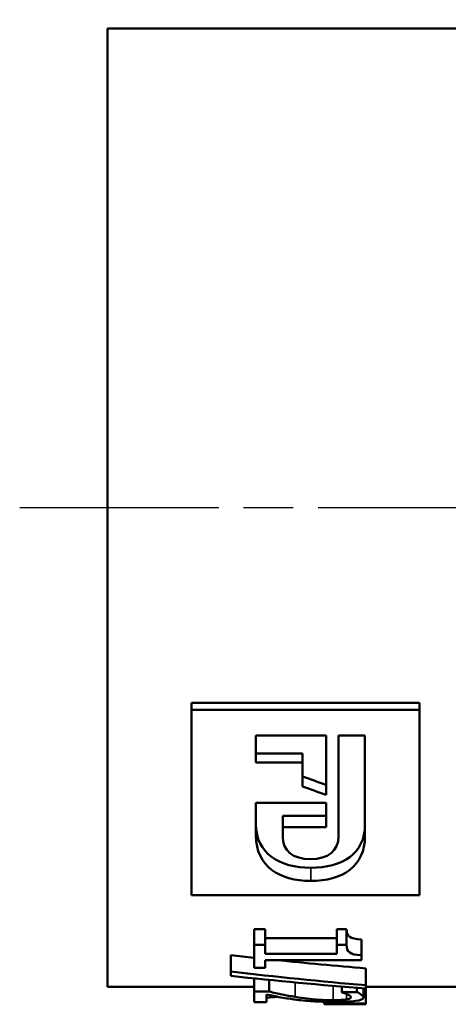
# Model space of a CAD drawing. Header units: millimetres. Extents: x -134 to 755, y -69 to 356.
# Tile 5 of 18: x 52 to 64, y 107 to 135. Entities that reach past the tile are written whole.
import ezdxf

# ---------------------------------------------------------------- set-up
doc = ezdxf.new("R2010")
doc.units = ezdxf.units.MM
doc.linetypes.add('CHAIN', pattern=[0.7087, 0.4724, -0.0591, 0.1181, -0.0591])
for name, color, linetype, lineweight in [('Видимые тонкие (ГОСТ)', 7, 'Continuous', 35), ('Видимый контур (ГОСТ)', 7, 'Continuous', 50), ('Осевая линия (ГОСТ)', 7, 'Continuous', 25), ('Размер (ГОСТ)', 7, 'Continuous', 25)]:
    doc.layers.add(name, color=color, linetype=linetype, lineweight=lineweight)
doc.styles.add('Обычный текст (ГОСТ)', font='GOST Common Italic.ttf')
doc.dimstyles.new('Обычный (ГОСТ)', dxfattribs={"dimtxt": 3.5, "dimasz": 3.5, "dimexe": 1, "dimexo": 0, "dimgap": 0.5, "dimtad": 1, "dimrnd": 1e-08, "dimtxsty": 'Обычный текст (ГОСТ)', "dimblk": 'Filled-1', "dimcen": 0.09, "dimdle": 15, "dimclrd": 256, "dimclre": 256, "dimclrt": 256, "dimazin": 2, "dimtfac": 0.714286, "dimtdec": 3, "dimtmove": 0, "dimatfit": 3, "dimfxl": 1, "dimtolj": 1, "dimlwd": 25, "dimlwe": 25, "dimarcsym": 0})

# ---------------------------------------------------------------- blocks, each defined once
blk = doc.blocks.new('Filled-1')
at = {"color": 0}
for p, q in [((0, 0), (-1, 0.1429)), ((-1, 0.1429), (-1, -0.1429)), ((-1, 0), (0, 0)), ((-1, -0.1429), (0, 0))]:
    blk.add_line(p, q, dxfattribs=at)
at = {"color": 0, "flags": 128}
blk.add_lwpolyline([(-1, -0.1429), (0, 0), (-1, 0.1429), (-1, -0.1429)], dxfattribs=at)
at = {"color": 0}
blk.add_solid([(-1, -0.1429), (0, 0), (-1, 0.1429), (-1, -0.1429)], dxfattribs=at)
blk = doc.blocks.new('*D11')
at = {"layer": 'Defpoints', "color": 0, "linetype": 'Continuous', "transparency": 16777216}
for p in [(64.263, 145.458), (64.263, 134.861), (74.263, 121.189)]:
    blk.add_point(p, dxfattribs=at)
at = {"layer": 'Размер (ГОСТ)', "linetype": 'Continuous', "lineweight": 25, "transparency": 16777216}
for p, q in [((64.263, 134.861), (64.263, 146.458)), ((74.263, 121.189), (74.263, 146.458)), ((60.763, 145.458), (57.263, 145.458)), ((64.263, 145.458), (67.763, 145.458)), ((70.763, 145.458), (67.763, 145.458)), ((74.263, 145.458), (70.763, 145.458)), ((77.763, 145.458), (81.263, 145.458))]:
    blk.add_line(p, q, dxfattribs=at)
at = {"layer": 'Размер (ГОСТ)', "linetype": 'Continuous', "lineweight": 25, "transparency": 16777216, "xscale": 3.5, "yscale": 3.5, "zscale": 3.5}
blk.add_blockref('Filled-1', (64.263, 145.458), dxfattribs=at)
at = {"layer": 'Размер (ГОСТ)', "linetype": 'Continuous', "lineweight": 25, "transparency": 16777216, "xscale": 3.5, "yscale": 3.5, "zscale": 3.5, "rotation": 180}
blk.add_blockref('Filled-1', (74.263, 145.458), dxfattribs=at)
at = {"layer": 'Размер (ГОСТ)', "linetype": 'Continuous', "lineweight": 25, "transparency": 16777216, "insert": (67.501, 149.458), "char_height": 3.5, "attachment_point": 1, "style": 'Обычный текст (ГОСТ)'}
blk.add_mtext('\\A1;10', dxfattribs=at)

msp = doc.modelspace()

# ---------------------------------------------------------------- linework, layer by layer
at = {"layer": 'Видимые тонкие (ГОСТ)'}
for p, q in [((60.052, 110.953), (60.052, 110.5772)), ((59.6032, 107.6839), (59.6032, 107.2734)), ((60.69, 107.5855), (60.69, 107.1792)), ((61.0728, 107.3541), (61.0728, 107.2002))]:
    msp.add_line(p, q, dxfattribs=at)
at = {"layer": 'Видимый контур (ГОСТ)'}
for p, q in [((54.263, 107.5613), (54.263, 134.8613)), ((54.263, 134.8613), (64.263, 134.8613)), ((56.6524, 115.6552), (63.1524, 115.6552)), ((56.6524, 115.6552), (56.6524, 115.4516)), ((63.1524, 115.6552), (63.1524, 115.4516)), ((56.6524, 115.4516), (63.1524, 115.4516)), ((56.6524, 115.4516), (56.6524, 110.1678)), ((63.1524, 110.1678), (63.1524, 115.4516)), ((58.4908, 114.7182), (60.4882, 114.7182)), ((58.4908, 114.7182), (58.4908, 113.946)), ((60.4882, 113.027), (60.4882, 114.7182)), ((60.8408, 114.7182), (60.8408, 111.8371)), ((60.8408, 114.7182), (61.5947, 114.7182)), ((61.5947, 111.8471), (61.5947, 114.7182)), ((58.4908, 114.2027), (59.8136, 114.2027)), ((59.8136, 114.2027), (59.8136, 113.946)), ((59.8136, 113.946), (58.4908, 113.946)), ((59.8136, 113.946), (59.8136, 113.2708)), ((58.4908, 112.8042), (60.4882, 112.8042)), ((58.4908, 112.8042), (58.4908, 111.8611)), ((60.4882, 112.1098), (60.4882, 112.8042)), ((59.2534, 112.4314), (59.2534, 112.1098)), ((59.2534, 112.4314), (60.4882, 112.4314)), ((59.2534, 111.8371), (59.2534, 112.1098)), ((60.4882, 112.1098), (59.2534, 112.1098)), ((63.1524, 110.1678), (56.6524, 110.1678)), ((58.4373, 109.1979), (58.7485, 109.1979)), ((58.4373, 109.1979), (58.4373, 108.7579)), ((58.7485, 109.1979), (58.7485, 108.7579)), ((60.7913, 109.1979), (61.0704, 109.1979)), ((60.7913, 109.1979), (60.7913, 108.7579)), ((61.0704, 109.1979), (61.0704, 108.7579)), ((58.7485, 108.9452), (60.7913, 108.9452)), ((61.4952, 108.9118), (61.4952, 108.4613)), ((58.4373, 108.7579), (58.7485, 108.7579)), ((58.4373, 108.7579), (58.4373, 108.1013)), ((58.7485, 108.4959), (58.7485, 108.7579)), ((60.7913, 108.7579), (61.0704, 108.7579)), ((60.7913, 108.7579), (60.7913, 108.4959)), ((57.7754, 108.4587), (57.7754, 107.9915)), ((58.7485, 108.4959), (60.7913, 108.4959)), ((58.7485, 108.1013), (58.7485, 108.3226)), ((61.4952, 108.3226), (58.7485, 108.3226)), ((61.4952, 108.3226), (61.4952, 108.4613)), ((58.7485, 108.1013), (58.4373, 108.1013)), ((61.6212, 108.0838), (61.6212, 107.6029)), ((57.7754, 107.9915), (57.7754, 107.868)), ((58.4373, 107.7986), (58.4373, 107.4252)), ((58.8696, 107.755), (58.8696, 107.4252)), ((54.263, 107.5613), (58.4373, 107.5613)), ((60.932, 107.5647), (60.932, 107.4103)), ((61.3668, 107.5284), (61.3668, 107.4103)), ((61.5495, 107.5136), (61.5495, 107.2544)), ((61.6212, 107.5078), (61.6212, 107.6029)), ((61.6212, 107.5613), (64.263, 107.5613)), ((61.6212, 107.5078), (61.6212, 107.0859)), ((58.4373, 107.4252), (58.8696, 107.4252)), ((58.4373, 107.4252), (58.4373, 107.118)), ((58.7905, 107.118), (58.7905, 107.3412)), ((60.932, 107.4103), (61.3668, 107.4103)), ((60.932, 107.4103), (60.932, 107.4053)), ((58.7905, 107.118), (58.4373, 107.118)), ((60.4356, 107.1332), (60.4356, 107.0808)), ((60.4356, 107.0808), (60.4356, 107.0689)), ((60.4356, 107.0689), (60.4356, 107.0614)), ((61.1601, 107.0613), (61.6212, 107.0613)), ((61.6212, 107.0662), (61.6212, 107.0859)), ((61.6212, 107.0662), (61.6212, 107.0613)), ((61.6212, 107.0613), (61.6212, 107.0613))]:
    msp.add_line(p, q, dxfattribs=at)
for points in [[(59.8136, 113.5514), (60.0385, 113.4724), (60.2633, 113.394), (60.4882, 113.3162)], [(60.4882, 113.027), (60.2633, 113.1077), (60.0385, 113.1889), (59.8136, 113.2708)], [(58.4908, 112.1915), (58.4908, 111.3602), (59.1563, 110.953), (60.052, 110.953)], [(60.052, 110.953), (60.9562, 110.953), (61.5947, 111.3542), (61.5947, 112.178)], [(60.052, 110.5772), (59.1563, 110.5772), (58.4908, 110.9993), (58.4908, 111.8611)], [(59.2534, 111.8371), (59.2534, 111.4412), (59.5382, 111.1967), (60.047, 111.1967)], [(60.047, 111.1967), (60.5441, 111.1967), (60.8408, 111.4412), (60.8408, 111.8371)], [(61.5947, 111.8471), (61.5947, 110.9932), (60.9562, 110.5772), (60.052, 110.5772)], [(57.7754, 108.4587), (57.996, 108.4343), (58.2167, 108.4105), (58.4373, 108.3872)], [(59.0599, 108.3226), (59.9137, 108.2357), (60.7674, 108.1561), (61.6212, 108.0838)], [(57.7754, 107.9915), (59.0573, 107.8451), (60.3392, 107.7154), (61.6212, 107.6029)], [(61.6212, 107.5078), (60.3392, 107.6106), (59.0573, 107.7308), (57.7754, 107.868)], [(58.7905, 107.244), (58.8935, 107.2548), (58.9964, 107.2662), (59.0993, 107.278)], [(60.4356, 107.0808), (60.8308, 107.0824), (61.226, 107.0841), (61.6212, 107.0859)], [(61.6212, 107.0662), (61.226, 107.067), (60.8308, 107.0679), (60.4356, 107.0689)], [(60.4356, 107.0614), (60.8308, 107.0613), (61.226, 107.0613), (61.6212, 107.0613)]]:
    msp.add_open_spline(points, degree=3, dxfattribs=at)
for points in [[(61.0704, 109.1979), (61.0704, 109.0987), (61.1, 109.0295), (61.1593, 108.9856), (61.2186, 108.9416), (61.3305, 108.9175), (61.4952, 108.9118)], [(61.0704, 108.7579), (61.0704, 108.655), (61.1, 108.5833), (61.1593, 108.5377), (61.2186, 108.4922), (61.3305, 108.4672), (61.4952, 108.4613)], [(59.5809, 107.2002), (59.441, 107.2188), (59.2961, 107.2414), (59.1462, 107.2692), (58.9964, 107.297), (58.8778, 107.3219), (58.7905, 107.3412)], [(58.8696, 107.4252), (58.9964, 107.3936), (59.1186, 107.3658), (59.2364, 107.3412), (59.3541, 107.3165), (59.4764, 107.294), (59.6032, 107.2734)], [(60.1021, 107.1474), (60.0132, 107.153), (59.9251, 107.1602), (59.8378, 107.1694), (59.7506, 107.1785), (59.6649, 107.1888), (59.5809, 107.2002)], [(59.6032, 107.2734), (59.8584, 107.2319), (60.0626, 107.209), (60.2157, 107.1968), (60.3689, 107.1847), (60.527, 107.1792), (60.69, 107.1792)], [(60.69, 107.1792), (60.7756, 107.1792), (60.8505, 107.181), (60.9148, 107.1846), (60.979, 107.1882), (61.0317, 107.1933), (61.0728, 107.2002)], [(61.5495, 107.2544), (61.5495, 107.2058), (61.4742, 107.1764), (61.3235, 107.1571), (61.1729, 107.1378), (60.9691, 107.1303), (60.7122, 107.1303)], [(61.1, 107.3412), (61.077, 107.353), (61.049, 107.3648), (61.016, 107.3764), (60.9831, 107.3881), (60.9551, 107.3978), (60.932, 107.4053)], [(61.0728, 107.2002), (61.114, 107.2071), (61.1449, 107.2154), (61.1655, 107.2252), (61.186, 107.2351), (61.1963, 107.2464), (61.1963, 107.2595)], [(61.1963, 107.2595), (61.1963, 107.272), (61.1873, 107.2853), (61.1692, 107.2993), (61.1511, 107.3133), (61.128, 107.3273), (61.1, 107.3412)], [(61.3668, 107.4103), (61.4079, 107.3911), (61.4487, 107.3649), (61.489, 107.3344), (61.5294, 107.3038), (61.5495, 107.2774), (61.5495, 107.2544)], [(60.7122, 107.1303), (60.592, 107.1303), (60.4817, 107.1317), (60.3812, 107.1347), (60.2808, 107.1376), (60.1877, 107.1418), (60.1021, 107.1474)]]:
    msp.add_open_spline(points, degree=3, knots=[0, 0, 0, 0, 1, 1, 1, 2, 2, 2, 2], dxfattribs=at)
at = {"layer": 'Осевая линия (ГОСТ)', "linetype": 'CHAIN', "ltscale": 11.993792}
msp.add_line((51.763, 121.2113), (66.763, 121.2113), dxfattribs=at)

# ---------------------------------------------------------------- dimensions: what is measured, and where the dimension line sits
at = {"layer": 'Размер (ГОСТ)', "linetype": 'Continuous', "lineweight": 25}
dim = msp.add_linear_dim(base=(64.263, 145.4577), p1=(74.263, 121.1895), p2=(64.263, 134.8613), angle=180, dimstyle='Обычный (ГОСТ)', override={"dimgap": 0.5, "dimdec": 2, "dimtol": 0, "dimlim": 0, "dimtp": 0, "dimtm": 0, "dimtdec": 3, "dimtofl": 0}, dxfattribs=at)
dim.commit()
dim.dimension.update_dxf_attribs({"geometry": '*D11', "text_midpoint": (69.263, 145.4577), "dimtype": 160})

doc.saveas('drawing.dxf')
